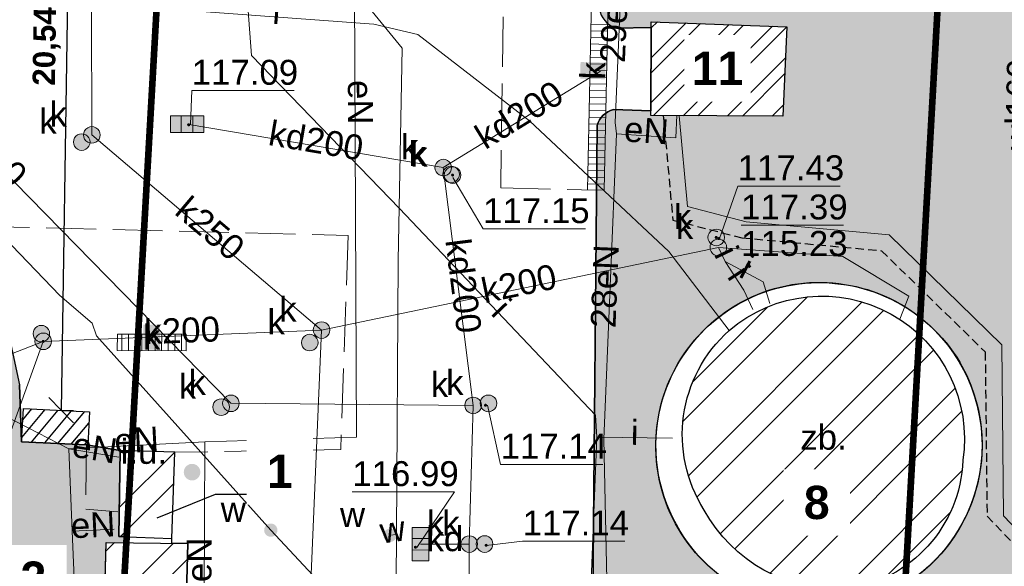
# Model space of a CAD drawing. Header units: millimetres. Extents: x -62780 to 1772512, y -757464 to -52755.
# Tile 48 of 65: x 1692145 to 1692175, y -495800 to -495783. Entities that reach past the tile are written whole.
import ezdxf
from ezdxf.enums import TextEntityAlignment as Align

# ---------------------------------------------------------------- set-up
doc = ezdxf.new("R2010")
doc.units = ezdxf.units.MM
doc.linetypes.add('DASHED', pattern=[19.05, 12.7, -6.35])
doc.linetypes.add('PRZER3-1', pattern=[2, 1.5, -0.5])
for name, color, linetype in [('AAA Cienka linia', 11, 'Continuous'), ('AAA Opis', 2, 'Continuous'), ('AAA Przerywana', 8, 'DASHED'), ('AAA Widok', 2, 'Continuous')]:
    doc.layers.add(name, color=color, linetype=linetype)
for name, color, linetype, lineweight, true_color in [('EGBD03', 7, 'Continuous', 18, 0x008000), ('GSLKOU', 7, 'Continuous', 18, 0x0a0909), ('GSSINN', 7, 'Continuous', 18, 0x0a0909), ('KTKR01', 7, 'Continuous', 25, 0x0a0909), ('SUPE04', 1, 'Continuous', 18, 0xff0000), ('SUPE04_O', 1, 'Continuous', 18, 0xff0000), ('SUPI01', 7, 'Continuous', 18, 0x0a0909), ('SUPI01_O', 7, 'Continuous', 18, 0x0a0909), ('SUPK01', 7, 'Continuous', 18, 0x803300), ('SUPK01_O', 7, 'Continuous', 18, 0x803300), ('SUPK06', 7, 'Continuous', 18, 0x803300), ('SUPK06_O', 7, 'Continuous', 18, 0x803300), ('SUPS01_05', 7, 'Continuous', 5, 0x803300), ('SUPS01_05_O', 7, 'Continuous', 5, 0x803300), ('SUPW01', 5, 'Continuous', 18, 0x0000ff), ('SUPW02_O', 5, 'Continuous', 18, 0x0000ff), ('SUPW03', 5, 'Continuous', 18, 0x0000ff), ('SUPW03_O', 5, 'Continuous', 18, 0x0000ff), ('SUUS05', 7, 'Continuous', 18, 0x0a0909), ('SUUS06', 7, 'Continuous', 18, 0x0a0909), ('SUUS06_O', 7, 'Continuous', 18, 0x0a0909), ('SUUS15', 5, 'Continuous', 18, 0x0000ff), ('SUUS15_O', 5, 'Continuous', 18, 0x0000ff), ('SUUS22', 7, 'Continuous', 18, 0x0a0909), ('SUUS22_O', 7, 'Continuous', 18, 0x0a0909), ('SUUS25_O', 7, 'Continuous', 5, 0x0a0909), ('SUUS27_20', 7, 'Continuous', 18, 0x0a0909), ('SUUS27_20_O', 7, 'Continuous', 18, 0x0a0909), ('SUUS31_01', 7, 'Continuous', 5, 0x0a0909), ('SUUS31_01_O', 7, 'Continuous', 5, 0x0a0909)]:
    doc.layers.add(name, color=color, linetype=linetype, lineweight=lineweight, true_color=true_color)
doc.layers.add('EN_PIX', color=210, linetype='Continuous', lineweight=30)
doc.layers.add('SUUS25', color=18, linetype='Continuous', lineweight=13)
doc.styles.add('Arial', font='arial.ttf')
doc.styles.add('Arial B', font='arialbd.ttf')
doc.styles.get("Standard").update_dxf_attribs({"font": 'simplex.shx', "width": 0.8})
doc.dimstyles.new('1 do 5', dxfattribs={"dimscale": 0.5, "dimtxt": 2.25, "dimasz": 2.5, "dimexe": 1.25, "dimexo": 0.625, "dimtad": 1, "dimdec": 1, "dimrnd": 0.5, "dimtxsty": 'Standard', "dimblk": 'OBLIQUE', "dimcen": 2.5, "dimclrd": 256, "dimclre": 256, "dimclrt": 2, "dimadec": 0, "dimazin": 0, "dimtfac": 1, "dimtdec": 1, "dimtmove": 0, "dimatfit": 3, "dimldrblk": 'OBLIQUE', "dimfxl": 1, "dimfxlon": 1, "dimlwd": -1, "dimlwe": -1, "dimarcsym": 0})
pattern_1 = [(45, (-5721847.2938, -6238641.709), (-1.34703841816, 1.34703841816), []), (45, (-5721846.3958, -6238641.709), (-1.34703841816, 1.34703841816), [])]
pattern_2 = [(10.2983164, (1765983.03013, -514020.02638), (0.2094918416, 0.4425997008), [0, -0.38608, 0, -0.4318, 0, -0.41275]), (340.2983164, (1765983.0301, -514020.0264), (0.727485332, 0.4320584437), [0, -0.20828, 0, -0.34798, 0, -0.13335]), (300.2983164, (1765982.75226, -514019.88356), (0.7041679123, -0.360303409), [0, -0.127, 0, -0.4572, 0, -0.5969]), (290.2983164, (1765982.75226, -514019.88356), (0.7810157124, -0.1507660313), [0, -0.0635, 0, -0.29972, 0, -0.3429])]

# ---------------------------------------------------------------- blocks, each defined once
blk = doc.blocks.new('GULKDK2')
at = {"color": 0}
blk.add_lwpolyline([(0, 0.25), (0, -0.25)], dxfattribs=at)
blk = doc.blocks.new('GULKDK1')
at = {"color": 0}
blk.add_lwpolyline([(0, 0.25), (0, -0.25)], dxfattribs=at)
blk = doc.blocks.new('GUPKSH1')
blk.add_hatch(color=0).paths.add_polyline_path([(-0.045, 0), (-0.043467, -0.011647), (-0.038971, -0.0225), (-0.03182, -0.03182), (-0.0225, -0.038971), (-0.011647, -0.043467), (0, -0.045), (0.011647, -0.043467), (0.0225, -0.038971), (0.03182, -0.03182), (0.038971, -0.0225), (0.043467, -0.011647), (0.045, 0), (0.043467, 0.011647), (0.038971, 0.0225), (0.03182, 0.03182), (0.0225, 0.038971), (0.011647, 0.043467), (0, 0.045), (-0.011647, 0.043467), (-0.0225, 0.038971), (-0.03182, 0.03182), (-0.038971, 0.0225), (-0.043467, 0.011647)])
blk = doc.blocks.new('GUPWZA1')
blk.add_hatch(color=0).paths.add_polyline_path([(-0.2, 0), (-0.193185, -0.051764), (-0.173205, -0.1), (-0.141421, -0.141421), (-0.1, -0.173205), (-0.051764, -0.193185), (0, -0.2), (0.051764, -0.193185), (0.1, -0.173205), (0.141421, -0.141421), (0.173205, -0.1), (0.193185, -0.051764), (0.2, 0), (0.193185, 0.051764), (0.173205, 0.1), (0.141421, 0.141421), (0.1, 0.173205), (0.051764, 0.193185), (0, 0.2), (-0.051764, 0.193185), (-0.1, 0.173205), (-0.141421, 0.141421), (-0.173205, 0.1), (-0.193185, 0.051764)])
blk = doc.blocks.new('GUPKSD1_1')
at = {"true_color": 0xffffff}
blk.add_hatch(color=7, dxfattribs=at).paths.add_polyline_path([(-0.25, 0), (-0.241481, -0.064705), (-0.216506, -0.125), (-0.176777, -0.176777), (-0.125, -0.216506), (-0.064705, -0.241481), (0, -0.25), (0.064705, -0.241481), (0.125, -0.216506), (0.176777, -0.176777), (0.216506, -0.125), (0.241481, -0.064705), (0.25, 0), (0.241481, 0.064705), (0.216506, 0.125), (0.176777, 0.176777), (0.125, 0.216506), (0.064705, 0.241481), (0, 0.25), (-0.064705, 0.241481), (-0.125, 0.216506), (-0.176777, 0.176777), (-0.216506, 0.125), (-0.241481, 0.064705)])
at = {"color": 0}
blk.add_lwpolyline([(0, 0.25), (0.064705, 0.241481), (0.125, 0.216506), (0.176777, 0.176777), (0.216506, 0.125), (0.241481, 0.064705), (0.25, 0), (0.241481, -0.064705), (0.216506, -0.125), (0.176777, -0.176777), (0.125, -0.216506), (0.064705, -0.241481), (0, -0.25), (-0.064705, -0.241481), (-0.125, -0.216506), (-0.176777, -0.176777), (-0.216506, -0.125), (-0.241481, -0.064705), (-0.25, 0), (-0.241481, 0.064705), (-0.216506, 0.125), (-0.176777, 0.176777), (-0.125, 0.216506), (-0.064705, 0.241481)], close=True, dxfattribs=at)
blk = doc.blocks.new('GUPKKS1')
at = {"true_color": 0xffffff}
blk.add_hatch(color=7, dxfattribs=at).paths.add_polyline_path([(-0.5, 0.25), (-0.5, -0.25), (0.5, -0.25), (0.5, 0.25)])
at = {"color": 0}
blk.add_lwpolyline([(0.5, -0.25), (-0.5, -0.25), (-0.5, 0.25), (0.5, 0.25)], close=True, dxfattribs=at)
for points in [[(-0.175, -0.25), (-0.175, 0.25)], [(0.175, -0.25), (0.175, 0.25)]]:
    blk.add_lwpolyline(points, dxfattribs=at)
blk = doc.blocks.new('GUPEUI1')
blk.add_hatch(color=0).paths.add_polyline_path([(-0.25, 0), (-0.241481, -0.064705), (-0.216506, -0.125), (-0.176777, -0.176777), (-0.125, -0.216506), (-0.064705, -0.241481), (0, -0.25), (0.064705, -0.241481), (0.125, -0.216506), (0.176777, -0.176777), (0.216506, -0.125), (0.241481, -0.064705), (0.25, 0), (0.241481, 0.064705), (0.216506, 0.125), (0.176777, 0.176777), (0.125, 0.216506), (0.064705, 0.241481), (0, 0.25), (-0.064705, 0.241481), (-0.125, 0.216506), (-0.176777, 0.176777), (-0.216506, 0.125), (-0.241481, 0.064705)])
blk = doc.blocks.new('GUPKWZ1_1')
at = {"true_color": 0xffffff}
blk.add_hatch(color=7, dxfattribs=at).paths.add_polyline_path([(-0.25, 0), (-0.241481, -0.064705), (-0.216506, -0.125), (-0.176777, -0.176777), (-0.125, -0.216506), (-0.064705, -0.241481), (0, -0.25), (0.064705, -0.241481), (0.125, -0.216506), (0.176777, -0.176777), (0.216506, -0.125), (0.241481, -0.064705), (0.25, 0), (0.241481, 0.064705), (0.216506, 0.125), (0.176777, 0.176777), (0.125, 0.216506), (0.064705, 0.241481), (0, 0.25), (-0.064705, 0.241481), (-0.125, 0.216506), (-0.176777, 0.176777), (-0.216506, 0.125), (-0.241481, 0.064705)])
at = {"color": 0}
blk.add_lwpolyline([(0, 0.25), (0.064705, 0.241481), (0.125, 0.216506), (0.176777, 0.176777), (0.216506, 0.125), (0.241481, 0.064705), (0.25, 0), (0.241481, -0.064705), (0.216506, -0.125), (0.176777, -0.176777), (0.125, -0.216506), (0.064705, -0.241481), (0, -0.25), (-0.064705, -0.241481), (-0.125, -0.216506), (-0.176777, -0.176777), (-0.216506, -0.125), (-0.241481, -0.064705), (-0.25, 0), (-0.241481, 0.064705), (-0.216506, 0.125), (-0.176777, 0.176777), (-0.125, 0.216506), (-0.064705, 0.241481)], close=True, dxfattribs=at)
blk = doc.blocks.new('zw$117')
at = {"layer": 'SUUS06_O'}
for points in [[(-121.756, -152.207), (-121.746, -151.707), (-120.996, -151.723), (-121.006, -152.223)], [(-134.901, -160.347), (-134.898, -159.597), (-134.398, -159.599), (-134.401, -160.349)]]:
    blk.add_hatch(color=8, dxfattribs=at).paths.add_polyline_path(points, flags=0)
at = {"layer": 'EGBD03', "color": 8, "linetype": 'Continuous', "lineweight": 18}
for points in [[(-191.929, -250.537), (-172.93, -251.432), (-140.34, -253.025), (-130.847, -85.624), (-183.141, -75.702), (-183.293, -78.727)], [(-130.847, -85.624), (-107.621, -90.027), (-116.852, -254.052), (-140.34, -253.025)], [(-116.852, -254.052), (-70.391, -256.316), (-48.464, -257.344), (-39.577, -102.936), (-61.507, -98.777), (-107.621, -90.027)]]:
    blk.add_lwpolyline(points, close=True, dxfattribs=at)
at = {"layer": 'GSLKOU', "color": 8, "linetype": 'PRZER3-1', "lineweight": 18, "elevation": 10.18}
for points in [[(-121.138, -148.384), (-124.048, -148.351), (-124.148, -155.491), (-121.288, -155.553)], [(-143.822, -156.544), (-128.735, -156.918), (-128.962, -163.355), (-133.955, -163.435)], [(-136.612, -163.216), (-136.637, -165.146), (-135.668, -165.224)]]:
    blk.add_lwpolyline(points, dxfattribs=at)
at = {"layer": 'GSSINN', "color": 8, "linetype": 'Continuous', "lineweight": 18, "elevation": 10.3}
for points in [[(-119.627, -153.312), (-119.616, -150.492), (-115.538, -150.646), (-115.657, -153.335)], [(-135.604, -163.385), (-133.955, -163.435), (-134.042, -166.024), (-135.641, -165.965)], [(-136.025, -166.148), (-133.565, -166.182), (-133.746, -172.851), (-136.196, -172.846)]]:
    blk.add_lwpolyline(points, close=True, dxfattribs=at)
at = {"layer": 'KTKR01', "color": 8, "linetype": 'Continuous', "lineweight": 25, "elevation": 10.18}
for points in [[(-174.625, -176.069), (-165.215, -176.75), (-164.048, -158.217), (-164.04, -156.656, -0.435982), (-163.39, -156.128), (-149.581, -156.369), (-143.822, -156.544), (-142.494, -156.658), (-141.53, -157.005), (-140.74, -157.54), (-139.902, -158.245), (-139.23, -159.248), (-138.887, -160.194), (-138.629, -161.409), (-138.57, -163.121), (-136.612, -163.216), (-135.604, -163.385)], [(-110.149, -129.329), (-110.382, -143.798), (-120.922, -143.656), (-121.179, -150.103, 0.269772), (-120.7, -150.682), (-119.599, -150.662)], [(-116.072, -167.921), (-121.371, -167.804), (-121.243, -153.613, -0.267951), (-120.754, -153.132), (-119.635, -153.172)], [(-116.072, -167.921, -0.394164), (-119.325, -162.02, -0.652186), (-110.427, -160.581, -0.549201), (-113.985, -168.119)]]:
    blk.add_lwpolyline(points, format="xyb", dxfattribs=at)
at = {"layer": 'SUPE04', "color": 8, "linetype": 'Continuous', "lineweight": 18, "elevation": 10.18}
for points in [[(-133.049, -163.121), (-128.485, -162.984), (-128.579, -142.847), (-120.287, -142.848)], [(-120.287, -142.848), (-120.441, -147.436), (-120.701, -153.523), (-120.667, -153.864)], [(-120.667, -153.864), (-118.879, -153.986), (-118.847, -153.307)], [(-120.667, -153.864), (-121.044, -163.039), (-120.94, -167.742), (-120.98, -169.982)], [(-137.144, -163.337), (-139.334, -162.207), (-139.665, -160.04), (-142.186, -157.884), (-149.566, -157.79), (-149.477, -157.281)], [(-133.049, -163.121), (-137.144, -163.337)], [(-133.078, -170.222), (-133.049, -163.121)], [(-137.144, -163.337), (-137.039, -165.809), (-136.71, -173.597), (-133.27, -173.66)], [(-137.144, -163.337), (-135.638, -163.584)], [(-137.039, -165.809), (-135.777, -165.752)]]:
    blk.add_lwpolyline(points, dxfattribs=at)
at = {"layer": 'SUPI01', "color": 8, "linetype": 'Continuous', "lineweight": 18, "elevation": 10.18}
for points in [[(-117.274, -159.777), (-119.091, -157.403), (-123.281, -153.476), (-126.645, -150.874), (-127.97, -150.57), (-133.833, -150.134), (-136.399, -149.297), (-137.879, -147.649), (-138.232, -146.723), (-138.38, -141.629)], [(-131.911, -141.756), (-131.808, -149.35), (-131.647, -151.504), (-127.19, -156.106), (-121.291, -162.324), (-121.253, -162.985), (-121.47, -168.293)], [(-118.777, -153.318), (-118.527, -156.053), (-116.764, -156.505), (-112.46, -156.904), (-109.07, -160.206), (-109.013, -165.348), (-98.127, -176.719), (-97.312, -178.154), (-95.161, -187.476)], [(-117.396, -157.704), (-117.599, -157.28)], [(-116.562, -159.14), (-116.832, -158.565), (-117.396, -157.704)], [(-117.396, -157.704), (-116.247, -158.315), (-116.049, -158.969)], [(-121.253, -162.985), (-118.983, -163.017)]]:
    blk.add_lwpolyline(points, dxfattribs=at)
at = {"layer": 'SUPK01', "color": 8, "linetype": 'Continuous', "lineweight": 18, "elevation": 10.18}
for points in [[(-147.165, -146.76), (-132.268, -161.965), (-124.977, -162.027)], [(-125.877, -154.879), (-121.143, -151.975)], [(-125.877, -154.879), (-133.586, -153.569)], [(-124.977, -162.027), (-125.877, -154.879)], [(-128.158, -185.165), (-127.755, -184.473), (-125.087, -180.73), (-125.074, -179.48), (-125.093, -166.196), (-124.977, -162.027)], [(-125.093, -166.196), (-126.563, -166.2)]]:
    blk.add_lwpolyline(points, dxfattribs=at)
at = {"layer": 'SUPK06', "color": 8, "linetype": 'Continuous', "lineweight": 18, "elevation": 10.18}
for points in [[(-136.474, -146.305), (-136.452, -153.897), (-129.537, -159.764)], [(-129.537, -159.764), (-117.599, -157.28), (-113.853, -157.548), (-111.864, -158.745), (-112.136, -159.44)], [(-139.158, -163.56), (-137.915, -160.102), (-129.537, -159.764)], [(-129.537, -159.764), (-130.042, -171.598), (-127.805, -173.429), (-126.048, -174.181), (-106.498, -174.466)]]:
    blk.add_lwpolyline(points, dxfattribs=at)
at = {"layer": 'SUPS01_05_O', "color": 8, "linetype": 'Continuous', "lineweight": 13, "elevation": 10.8, "flags": 128}
for points in [[(-133.479, -153.573), (-133.447, -152.561), (-130.367, -152.561)], [(-125.585, -155.173), (-124.677, -156.72), (-121.597, -156.72)], [(-117.568, -157.007), (-117.017, -155.433), (-113.937, -155.433)], [(-116.913, -156.61), (-113.833, -156.61)], [(-137.915, -160.103), (-141.607, -161.541), (-144.687, -161.541)], [(-124.549, -162.024), (-124.152, -163.8), (-121.072, -163.8)], [(-126.677, -166.296), (-125.534, -164.627), (-128.614, -164.627)], [(-124.586, -166.235), (-123.49, -166.11), (-120.41, -166.11)]]:
    blk.add_lwpolyline(points, dxfattribs=at)
at = {"layer": 'SUPW01', "color": 8, "linetype": 'Continuous', "lineweight": 18, "elevation": 10.18}
for points in [[(-108.83, -177.835), (-108.948, -176.082), (-109.422, -175.764), (-110.288, -175.548), (-111.068, -175.524), (-121.716, -175.23), (-122.592, -174.484), (-123.131, -173.824), (-127.309, -168.707), (-127.288, -165.906), (-127.238, -157.675), (-127.112, -151.286), (-128.472, -149.621), (-128.837, -148.194), (-128.77, -141.783)], [(-149.662, -145.975), (-137.42, -158.721), (-136.445, -159.558), (-136.312, -159.941), (-131.067, -165.778), (-123.933, -173.409), (-122.92, -173.778), (-122.812, -173.92)]]:
    blk.add_lwpolyline(points, dxfattribs=at)
at = {"layer": 'SUPW03', "color": 8, "linetype": 'Continuous', "lineweight": 18, "elevation": 10.18}
blk.add_lwpolyline([(-127.288, -165.906), (-127.478, -165.933)], dxfattribs=at)
at = {"layer": 'SUUS06', "color": 8, "linetype": 'Continuous', "lineweight": 18, "elevation": 10.23}
for points in [[(-121.388, -148.379), (-121.538, -155.548)], [(-120.888, -148.389), (-121.038, -155.558)], [(-135.684, -159.882), (-133.614, -159.89)], [(-135.686, -160.382), (-133.616, -160.39)]]:
    blk.add_lwpolyline(points, dxfattribs=at)
at = {"layer": 'SUUS27_20', "color": 8, "linetype": 'Continuous', "lineweight": 18, "elevation": 10.23}
blk.add_lwpolyline([(-110.243, -163.676, -0.364547), (-113.754, -167.554, -0.289031), (-118.022, -165.173, -0.368877), (-117.274, -159.777, -0.69582)], format="xyb", close=True, dxfattribs=at)
at = {"layer": 'SUPS01_05', "color": 8, "linetype": 'Continuous', "lineweight": 5}
for p in [(-133.535, -153.593, 10.24), (-125.595, -155.103, 10.24), (-117.663, -156.979, 10.24), (-117.585, -157.013, 10.24), (-137.915, -160.103, 10.24), (-124.605, -162.023, 10.24), (-124.585, -166.233, 10.24), (-126.715, -166.293, 10.24)]:
    blk.add_blockref('GUPKSH1', p, dxfattribs=at)
at = {"layer": 'SUUS05', "color": 8, "linetype": 'Continuous', "lineweight": 18}
blk.add_blockref('GUPKKS1', (-133.586, -153.569, 10.24), dxfattribs=at)
at = {"layer": 'SUUS05', "color": 8, "linetype": 'Continuous', "lineweight": 18, "rotation": 270.2217327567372}
blk.add_blockref('GUPKKS1', (-126.563, -166.2, 10.24), dxfattribs=at)
at = {"layer": 'SUUS06', "color": 8, "linetype": 'Continuous', "lineweight": 18}
for name, p, rotation in [('GULKDK2', (-121.188, -150.769, 10.23), 268.7994656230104), ('GULKDK2', (-121.188, -150.769, 10.23), 268.7994656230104), ('GULKDK2', (-121.184, -150.569, 10.23), 268.7994656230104), ('GULKDK2', (-121.184, -150.569, 10.23), 268.7994656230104), ('GULKDK2', (-121.192, -150.969, 10.23), 268.7994656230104), ('GULKDK2', (-121.192, -150.969, 10.23), 268.7994656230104), ('GULKDK2', (-121.201, -151.368, 10.23), 268.7994656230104), ('GULKDK2', (-121.201, -151.368, 10.23), 268.7994656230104), ('GULKDK2', (-121.196, -151.168, 10.23), 268.7994656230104), ('GULKDK2', (-121.196, -151.168, 10.23), 268.7994656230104), ('GULKDK2', (-121.205, -151.568, 10.23), 268.7994656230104), ('GULKDK2', (-121.205, -151.568, 10.23), 268.7994656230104), ('GULKDK2', (-121.213, -151.968, 10.23), 268.7994656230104), ('GULKDK2', (-121.213, -151.968, 10.23), 268.7994656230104), ('GULKDK2', (-121.209, -151.768, 10.23), 268.7994656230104), ('GULKDK2', (-121.209, -151.768, 10.23), 268.7994656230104), ('GULKDK2', (-121.217, -152.168, 10.23), 268.7994656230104), ('GULKDK2', (-121.217, -152.168, 10.23), 268.7994656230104), ('GULKDK2', (-121.226, -152.568, 10.23), 268.7994656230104), ('GULKDK2', (-121.226, -152.568, 10.23), 268.7994656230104), ('GULKDK2', (-121.222, -152.368, 10.23), 268.7994656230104), ('GULKDK2', (-121.222, -152.368, 10.23), 268.7994656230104), ('GULKDK2', (-121.23, -152.768, 10.23), 268.7994656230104), ('GULKDK2', (-121.23, -152.768, 10.23), 268.7994656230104), ('GULKDK2', (-121.238, -153.168, 10.23), 268.7994656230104), ('GULKDK2', (-121.238, -153.168, 10.23), 268.7994656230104), ('GULKDK2', (-121.234, -152.968, 10.23), 268.7994656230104), ('GULKDK2', (-121.234, -152.968, 10.23), 268.7994656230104), ('GULKDK2', (-121.242, -153.368, 10.23), 268.7994656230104), ('GULKDK2', (-121.242, -153.368, 10.23), 268.7994656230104), ('GULKDK2', (-121.251, -153.768, 10.23), 268.7994656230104), ('GULKDK2', (-121.251, -153.768, 10.23), 268.7994656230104), ('GULKDK2', (-121.247, -153.568, 10.23), 268.7994656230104), ('GULKDK2', (-121.247, -153.568, 10.23), 268.7994656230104), ('GULKDK2', (-121.255, -153.968, 10.23), 268.7994656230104), ('GULKDK2', (-121.255, -153.968, 10.23), 268.7994656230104), ('GULKDK2', (-121.263, -154.368, 10.23), 268.7994656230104), ('GULKDK2', (-121.263, -154.368, 10.23), 268.7994656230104), ('GULKDK2', (-121.259, -154.168, 10.23), 268.7994656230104), ('GULKDK2', (-121.259, -154.168, 10.23), 268.7994656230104), ('GULKDK2', (-121.268, -154.568, 10.23), 268.7994656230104), ('GULKDK2', (-121.268, -154.568, 10.23), 268.7994656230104), ('GULKDK2', (-121.272, -154.768, 10.23), 268.7994656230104), ('GULKDK2', (-121.272, -154.768, 10.23), 268.7994656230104), ('GULKDK2', (-121.28, -155.168, 10.23), 268.7994656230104), ('GULKDK2', (-121.28, -155.168, 10.23), 268.7994656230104), ('GULKDK2', (-121.276, -154.968, 10.23), 268.7994656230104), ('GULKDK2', (-121.276, -154.968, 10.23), 268.7994656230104), ('GULKDK1', (-121.288, -155.553, 10.23), 268.7994656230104), ('GULKDK2', (-121.284, -155.368, 10.23), 268.7994656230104), ('GULKDK2', (-121.284, -155.368, 10.23), 268.7994656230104), ('GULKDK1', (-135.685, -160.132, 10.23), 359.789149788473), ('GULKDK2', (-135.55, -160.133, 10.23), 359.789149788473), ('GULKDK2', (-135.55, -160.133, 10.23), 359.789149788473), ('GULKDK2', (-135.35, -160.134, 10.23), 359.789149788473), ('GULKDK2', (-135.35, -160.134, 10.23), 359.789149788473), ('GULKDK2', (-135.15, -160.134, 10.23), 359.789149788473), ('GULKDK2', (-135.15, -160.134, 10.23), 359.789149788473), ('GULKDK2', (-134.95, -160.135, 10.23), 359.789149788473), ('GULKDK2', (-134.95, -160.135, 10.23), 359.789149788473), ('GULKDK2', (-134.75, -160.136, 10.23), 359.789149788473), ('GULKDK2', (-134.75, -160.136, 10.23), 359.789149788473), ('GULKDK2', (-134.55, -160.137, 10.23), 359.789149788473), ('GULKDK2', (-134.55, -160.137, 10.23), 359.789149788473), ('GULKDK2', (-134.35, -160.137, 10.23), 359.789149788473), ('GULKDK2', (-134.35, -160.137, 10.23), 359.789149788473), ('GULKDK2', (-134.15, -160.138, 10.23), 359.789149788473), ('GULKDK2', (-134.15, -160.138, 10.23), 359.789149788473), ('GULKDK2', (-133.95, -160.139, 10.23), 359.789149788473), ('GULKDK2', (-133.95, -160.139, 10.23), 359.789149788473), ('GULKDK2', (-133.75, -160.14, 10.23), 359.789149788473), ('GULKDK2', (-133.75, -160.14, 10.23), 359.789149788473), ('GULKDK1', (-133.615, -160.14, 10.23), 359.789149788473)]:
    blk.add_blockref(name, p, dxfattribs=dict(at, rotation=rotation))
at = {"layer": 'SUUS15', "color": 8, "linetype": 'Continuous', "lineweight": 18}
for p in [(-136.452, -153.897, 10.24), (-125.877, -154.879, 10.24), (-117.599, -157.28, 10.24), (-129.537, -159.764, 10.24), (-137.915, -160.102, 10.24), (-132.268, -161.965, 10.24), (-124.977, -162.027, 10.24), (-125.093, -166.196, 10.24)]:
    blk.add_blockref('GUPKSD1_1', p, dxfattribs=at)
at = {"layer": 'SUUS22', "color": 8, "linetype": 'Continuous', "lineweight": 18}
for p in [(-136.756, -154.111, 10.25), (-125.641, -155.084, 10.25), (-125.595, -155.103, 10.25), (-117.663, -156.979, 10.25), (-137.971, -159.871, 10.25), (-129.894, -160.138, 10.25), (-124.516, -161.966, 10.25), (-132.56, -162.08, 10.25), (-124.632, -166.195, 10.25)]:
    blk.add_blockref('GUPKWZ1_1', p, dxfattribs=at)
at = {"layer": 'SUUS25', "color": 8, "linetype": 'Continuous', "lineweight": 5}
for p in [(-131.067, -165.778, 10.24), (-127.478, -165.933, 10.24)]:
    blk.add_blockref('GUPWZA1', p, dxfattribs=at)
at = {"layer": 'SUUS31_01', "color": 8, "linetype": 'Continuous', "lineweight": 5}
blk.add_blockref('GUPEUI1', (-133.436, -164.034, 10.24), dxfattribs=at)
at = {"layer": 'SUPE04_O', "color": 8, "linetype": 'Continuous', "lineweight": 0, "style": 'Arial'}
for s, rotation, p in [('29eN', 87.5483, (-120.359, -150.489, 10.8)), ('eN', 270.2684, (-128.744, -152.917, 10.8)), ('eN', 356.0806, (-119.788, -154.136, 10.8)), ('28eN', 87.6488, (-120.644, -158.46, 10.8)), ('eN', 3.0145, (-135.085, -163.441, 10.8)), ('eN', 350.6695, (-136.425, -163.67, 10.8)), ('eN', 2.5917, (-136.398, -165.992, 10.8)), ('eN', 89.7662, (-132.851, -166.673, 10.8))]:
    blk.add_text(s, height=0.75, rotation=rotation, dxfattribs=at).set_placement(p, align=Align.CENTER)
at = {"layer": 'SUPI01_O', "color": 8, "linetype": 'Continuous', "lineweight": 0, "style": 'Arial'}
for rotation, p in [(355.7413, (-130.917, -150.563, 10.8)), (295.5246, (-117.689, -157.584, 10.8)), (332.0005, (-116.921, -158.197, 10.8)), (303.2673, (-117.291, -158.251, 10.8)), (313.4867, (-124.394, -159.361, 10.8)), (359.2113, (-120.121, -163.213, 10.8))]:
    blk.add_text('i', height=0.75, rotation=rotation, dxfattribs=at).set_placement(p, align=Align.CENTER)
at = {"layer": 'SUPK01_O', "color": 8, "linetype": 'Continuous', "lineweight": 0, "style": 'Arial'}
for s, rotation, p in [('kd200', 31.5327, (-123.399, -153.608, 10.8)), ('kd200', 314.4163, (-139.868, -154.511, 10.8)), ('kd200', 350.3522, (-129.767, -154.433, 10.8)), ('kd200', 277.1795, (-125.637, -158.48, 10.8)), ('kd', 0.128, (-125.827, -166.41, 10.8))]:
    blk.add_text(s, height=0.75, rotation=rotation, dxfattribs=at).set_placement(p, align=Align.CENTER)
at = {"layer": 'SUPK06_O', "color": 8, "linetype": 'Continuous', "lineweight": 0, "style": 'Arial'}
for s, rotation, p in [('k250', 319.6878, (-133.132, -156.992, 10.8)), ('k200', 11.7526, (-123.525, -158.73, 10.8)), ('k200', 2.3092, (-133.718, -160.145, 10.8))]:
    blk.add_text(s, height=0.75, rotation=rotation, dxfattribs=at).set_placement(p, align=Align.CENTER)
at = {"layer": 'SUPS01_05_O', "color": 8, "linetype": 'Continuous', "lineweight": 0, "style": 'Arial'}
for s, p in [('117.09', (-133.447, -152.389, 10.8)), ('117.43', (-117.017, -155.26, 10.8)), ('117.15', (-124.677, -156.548, 10.8)), ('117.39', (-116.913, -156.438, 10.8)), ('115.23', (-116.913, -157.533, 10.8)), ('117.14', (-124.152, -163.628, 10.8)), ('116.99', (-128.614, -164.454, 10.8)), ('117.14', (-123.49, -165.937, 10.8))]:
    blk.add_text(s, height=0.75, dxfattribs=at).set_placement(p)
at = {"layer": 'SUPW02_O', "color": 8, "linetype": 'Continuous', "lineweight": 0, "style": 'Arial'}
blk.add_text('wl160', height=0.75, rotation=88.7495, dxfattribs=at).set_placement((-108.191, -152.991, 10.8), align=Align.CENTER)
at = {"layer": 'SUPW03_O', "color": 8, "linetype": 'Continuous', "lineweight": 0, "style": 'Arial'}
blk.add_text('w', height=0.75, rotation=7.9314, dxfattribs=at).set_placement((-127.354, -166.13, 10.8), align=Align.CENTER)
at = {"layer": 'SUUS06_O', "color": 8, "linetype": 'Continuous', "lineweight": 0, "style": 'Arial'}
for rotation, p in [(88.7995, (-121.001, -151.973, 10.8)), (359.7891, (-134.651, -160.348, 10.8))]:
    blk.add_text('k', height=0.75, rotation=rotation, dxfattribs=at).set_placement(p, align=Align.CENTER)
at = {"layer": 'SUUS15_O', "color": 8, "linetype": 'Continuous', "lineweight": 0, "style": 'Arial'}
for p in [(-137.202, -153.647, 10.8), (-126.627, -154.629, 10.8), (-118.349, -157.03, 10.8), (-130.287, -159.514, 10.8), (-133.018, -161.715, 10.8), (-125.727, -161.777, 10.8), (-125.843, -165.946, 10.8)]:
    blk.add_text('k', height=0.75, dxfattribs=at).set_placement(p, align=Align.RIGHT)
at = {"layer": 'SUUS22_O', "color": 8, "linetype": 'Continuous', "lineweight": 0, "style": 'Arial'}
for p in [(-137.506, -153.861, 10.8), (-126.391, -154.834, 10.8), (-126.345, -154.853, 10.8), (-118.413, -156.729, 10.8), (-130.644, -159.888, 10.8), (-133.31, -161.83, 10.8), (-125.266, -161.716, 10.8), (-125.382, -165.945, 10.8)]:
    blk.add_text('k', height=0.75, dxfattribs=at).set_placement(p, align=Align.RIGHT)
at = {"layer": 'SUUS25_O', "color": 8, "linetype": 'Continuous', "lineweight": 0, "style": 'Arial'}
for p in [(-131.817, -165.528, 10.8), (-128.228, -165.683, 10.8)]:
    blk.add_text('w', height=0.75, dxfattribs=at).set_placement(p, align=Align.RIGHT)
at = {"layer": 'SUUS27_20_O', "color": 8, "linetype": 'Continuous', "lineweight": 0, "style": 'Arial'}
blk.add_text('zb.', height=0.75, dxfattribs=at).set_placement((-114.435, -163.358, 10.8), align=Align.CENTER)
at = {"layer": 'SUUS31_01_O', "color": 8, "linetype": 'Continuous', "lineweight": 0, "style": 'Arial'}
blk.add_text('i.u.', height=0.75, dxfattribs=at).set_placement((-134.186, -163.784, 10.8), align=Align.RIGHT)
blk = doc.blocks.new('_OBLIQUE')
at = {"color": 0, "linetype": 'ByBlock', "lineweight": -2}
blk.add_line((-0.5, -0.5), (0.5, 0.5), dxfattribs=at)
blk = doc.blocks.new('*D199')
for p, q in [((1692146.868, -495774.678), (1692146.541, -495795.215)), ((1692146.868, -495774.678), (1692147.243, -495774.684)), ((1692146.541, -495795.215), (1692146.916, -495795.221))]:
    blk.add_line(p, q)
at = {"layer": 'Defpoints', "color": 0, "lineweight": -3}
for p in [(1692146.73, -495774.676), (1692146.403, -495795.212), (1692146.541, -495795.215)]:
    blk.add_point(p, dxfattribs=at)
at = {"xscale": 0.75, "yscale": 0.75, "zscale": 0.75}
for p, rotation in [((1692146.868, -495774.678), 89.08706465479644), ((1692146.541, -495795.215), 269.0870646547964)]:
    blk.add_blockref('_OBLIQUE', p, dxfattribs=dict(at, rotation=rotation))
at = {"color": 1, "insert": (1692146.113, -495784.28), "char_height": 0.675, "attachment_point": 5, "rotation": 89.0871, "style": 'Arial B', "bg_fill": 3, "box_fill_scale": 1.1, "bg_fill_color": 257, "bg_fill_transparency": 0}
blk.add_mtext('20,54', dxfattribs=at)
blk = doc.blocks.new('zw$E6E9')
at = {"layer": 'EN_PIX', "linetype": 'DASHED', "ltscale": 0.02}
for p, q in [((65.659, -120.043, 10.325), (65.947, -123.183, 10.325)), ((65.947, -123.183, 10.18), (68.026, -123.717, 10.18)), ((68.026, -123.717, 10.18), (72.225, -124.105, 10.18)), ((72.225, -124.105, 10.18), (75.347, -127.147, 10.18)), ((75.347, -127.147, 10.18), (75.402, -132.076, 10.18)), ((75.402, -132.081, 10.18), (86.288, -143.452, 10.18))]:
    blk.add_line(p, q, dxfattribs=at)

msp = doc.modelspace()

# ---------------------------------------------------------------- hatches: boundary and pattern name
h = msp.add_hatch()
h.set_pattern_fill('ANSI32', color=40, scale=0.1, style=0)
h.set_pattern_definition([(45, (377146.043, -382622.9087), (-0.6735192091, 0.6735192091), []), (45, (377146.492, -382622.9087), (-0.6735192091, 0.6735192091), [])])
h.paths.add_polyline_path([(1692164.3027, -495783.5333), (1692168.381, -495783.6874), (1692168.2621, -495786.3759), (1692164.2915, -495786.3538)])
h = msp.add_hatch()
h.set_pattern_fill('ANSI32', color=40, scale=0.2, style=0)
h.set_pattern_definition(pattern_1)
h.paths.add_polyline_path([(1692173.6758, -495796.7169, -0.3645471), (1692170.1642, -495800.5958, -0.2890305), (1692165.8965, -495798.2142, -0.3688769), (1692166.6447, -495792.8182, -0.6958201), (1692173.6758, -495796.7169)])
h = msp.add_hatch()
h.set_pattern_fill('ANSI32', color=150, scale=0.2, style=0)
h.set_pattern_definition(pattern_1)
h.paths.add_polyline_path([(1692148.2775, -495799.006), (1692149.8768, -495799.0651), (1692149.9639, -495796.476), (1692148.3143, -495796.426)])
h = msp.add_hatch()
h.set_pattern_fill('ANSI32', color=150, scale=0.2, style=0)
h.set_pattern_definition(pattern_1)
h.paths.add_polyline_path([(1692150.1729, -495805.8922), (1692147.7223, -495805.8877), (1692147.894, -495799.1891), (1692150.3541, -495799.2238)])
at = {"layer": 'AAA Cienka linia', "lineweight": -2}
h = msp.add_hatch(dxfattribs=at)
h.set_pattern_fill('ANSI31', color=1, scale=0.1, angle=4.98112, style=0)
h.set_pattern_definition([(49.98111824, (1356502.15763, -411105.46663), (-0.24315184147, 0.2041652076), [])])
h.paths.add_polyline_path([(1692145.4114, -495795.164), (1692147.3948, -495795.2608), (1692147.346, -495796.2596), (1692145.3483, -495796.1621)])
at = {"layer": 'AAA Widok'}
h = msp.add_hatch(dxfattribs=at)
h.set_pattern_fill('AR-SAND', color=107, scale=0.01, angle=332.79832, style=0)
h.set_pattern_definition(pattern_2)
h.paths.add_polyline_path([(1692244.3417, -495735.9774), (1692176.298, -495723.0685), (1692172.3946, -495792.4236, -0.5184149), (1692171.9433, -495800.4424), (1692171.776, -495803.4159), (1692174.9031, -495803.4909), (1692174.9197, -495806.4319), (1692171.6092, -495806.38), (1692171.4568, -495809.0879), (1692180.4694, -495809.2835), (1692180.225, -495820.5319), (1692174.0734, -495820.5301), (1692174.0407, -495822.33), (1692171.3909, -495822.2785), (1692171.2703, -495827.8211), (1692172.8709, -495827.8101), (1692172.9315, -495833.8328), (1692172.8405, -495839.3925), (1692181.2969, -495847.9784), (1692183.5842, -495847.6098), (1692181.7817, -495846.0667), (1692181.1234, -495845.4146), (1692179.8922, -495843.8118), (1692178.7927, -495842.1114), (1692175.0788, -495840.0734), (1692175.1214, -495833.8726), (1692175.1636, -495832.653), (1692175.1508, -495830.6023), (1692178.0502, -495830.675, -1.1276434), (1692205.1781, -495840.5503), (1692206.4213, -495841.4931), (1692205.4192, -495843.2454), (1692204.558, -495842.7496, -0.357504), (1692185.9217, -495847.7824), (1692185.2943, -495848.7312), (1692180.8624, -495849.3208), (1692177.5228, -495846.4285), (1692177.2934, -495852.7735), (1692173.4959, -495852.6362), (1692173.5898, -495850.0379), (1692176.1881, -495850.1319), (1692176.3585, -495845.4201), (1692172.935, -495842.455), (1692169.6123, -495841.8595), (1692167.0667, -495887.0905), (1692235.4551, -495890.3858)])
h = msp.add_hatch(dxfattribs=at)
h.set_pattern_fill('AR-SAND', color=107, scale=0.01, angle=332.79832, style=0)
h.set_pattern_definition(pattern_2)
h.paths.add_polyline_path([(1692145.151, -495833.5747), (1692146.5556, -495833.5747), (1692147.9492, -495808.9996), (1692142.313, -495808.4508), (1692141.834, -495812.644), (1692120.364, -495810.204), (1692122.664, -495790.244), (1692144.114, -495792.684), (1692142.9162, -495803.17), (1692145.074, -495803.364), (1692144.834, -495805.684), (1692147.7223, -495805.8877), (1692147.894, -495799.1891), (1692148.505, -495799.1977), (1692148.5154, -495799.0148), (1692148.2775, -495799.006), (1692148.3143, -495796.426), (1692147.346, -495796.2596), (1692145.3483, -495796.1621), (1692145.2894, -495794.4506), (1692145.0314, -495793.2356), (1692144.6885, -495792.2891), (1692144.0165, -495791.2867), (1692143.1791, -495790.5813), (1692142.3886, -495790.0468), (1692141.4247, -495789.6992), (1692140.0964, -495789.585), (1692134.338, -495789.4103), (1692127.4334, -495789.2898), (1692120.5287, -495789.1693, -0.0253577), (1692120.4473, -495789.1638, 0.3960581), (1692119.879, -495789.6977), (1692119.8706, -495791.2579), (1692118.7037, -495809.7913), (1692120.5407, -495811.3312), (1692141.4064, -495813.7025), (1692140.7266, -495819.684), (1692119.8609, -495817.3127), (1692118.5894, -495817.1682, 0.4175089), (1692111.943, -495822.5193), (1692110.5823, -495835.8234), (1692112.1727, -495835.986, -0.9126075), (1692141.5333, -495829.4747), (1692145.151, -495829.4747)])

# ---------------------------------------------------------------- linework, layer by layer
at = {"color": 40, "linetype": 'Continuous', "const_width": 0.2}
for points in [[(1692100.778, -495708.7434), (1692100.626, -495711.7681), (1692091.9901, -495883.578), (1692110.989, -495884.4735), (1692143.5789, -495886.066), (1692153.0718, -495718.6656)], [(1692153.0718, -495718.6656), (1692176.298, -495723.0685), (1692167.0666, -495887.0929), (1692143.579, -495886.066)], [(1692176.298, -495723.0685), (1692222.4114, -495731.8181), (1692244.3417, -495735.9774), (1692235.4551, -495890.3858), (1692213.5279, -495889.3573), (1692167.0666, -495887.0929)]]:
    msp.add_lwpolyline(points, close=True, dxfattribs=at)
at = {"color": 0}
msp.add_lwpolyline([(1692153.6035, -495797.7463), (1692151.1787, -495797.7463), (1692149.4202, -495798.4635)], dxfattribs=at)
at = {"layer": 'AAA Cienka linia', "color": 7, "lineweight": -3}
msp.add_lwpolyline([(1692176.298, -495723.0685), (1692172.3946, -495792.4236, -0.5184149), (1692171.9433, -495800.4424), (1692171.776, -495803.4159), (1692174.9031, -495803.4909), (1692174.9197, -495806.4319), (1692171.6092, -495806.38), (1692171.4568, -495809.0879), (1692180.4694, -495809.2835), (1692180.225, -495820.5319)], format="xyb", dxfattribs=at)
at = {"layer": 'AAA Cienka linia', "color": 7, "lineweight": -2, "elevation": 10.18}
msp.add_lwpolyline([(1692162.7394, -495783.1448, 0.2697725), (1692163.219, -495783.7236), (1692164.302, -495783.7039), (1692164.2921, -495786.2139), (1692163.1645, -495786.1733, 0.267951), (1692162.6756, -495786.6545), (1692162.5478, -495800.8458)], format="xyb", dxfattribs=at)
at = {"layer": 'AAA Cienka linia', "color": 7, "lineweight": -2}
for points, elevation in [([(1692164.3027, -495783.5333), (1692168.381, -495783.6874), (1692168.2621, -495786.3759), (1692164.2915, -495786.3538)], 10.3), ([(1692145.4114, -495795.164), (1692147.3948, -495795.2608), (1692147.346, -495796.2596), (1692145.3483, -495796.1621)], 10.18), ([(1692148.2775, -495799.006), (1692149.8768, -495799.0651), (1692149.9639, -495796.476), (1692148.3143, -495796.426)], 10.3), ([(1692150.1729, -495805.8922), (1692147.7223, -495805.8877), (1692147.894, -495799.1891), (1692150.3541, -495799.2238)], 10.18)]:
    msp.add_lwpolyline(points, close=True, dxfattribs=dict(at, elevation=elevation))
at = {"layer": 'AAA Cienka linia', "color": 7, "lineweight": -2, "elevation": 10.23}
msp.add_lwpolyline([(1692173.6758, -495796.7169, -0.3645471), (1692170.1642, -495800.5958, -0.2890305), (1692165.8965, -495798.2142, -0.3688769), (1692166.6447, -495792.8182, -0.6958201)], format="xyb", close=True, dxfattribs=at)

# ---------------------------------------------------------------- block references
at = {"layer": 'AAA Cienka linia', "color": 7, "lineweight": -2}
msp.add_blockref('zw$117', (1692283.9187, -495633.0413), dxfattribs=at)

# ---------------------------------------------------------------- next in the draw order: texts
at = {"layer": 'AAA Opis', "color": 0, "char_height": 1, "width": 0.995127, "attachment_point": 5, "style": 'Arial B', "bg_fill": 3, "box_fill_scale": 1.5, "bg_fill_color": 257, "bg_fill_transparency": 0}
for s, insert in [('11', (1692166.2982, -495784.9333)), ('8', (1692169.2812, -495797.9933))]:
    msp.add_mtext(s, dxfattribs=dict(at, insert=insert))
at = {"layer": 'AAA Opis', "color": 0, "char_height": 1, "width": 0.995127, "attachment_point": 5, "style": 'Arial B', "bg_fill": 2}
for s, insert in [('1', (1692153.1253, -495797.051)), ('2', (1692145.7072, -495800.2623))]:
    msp.add_mtext(s, dxfattribs=dict(at, insert=insert))

# ---------------------------------------------------------------- next in the draw order: hatches: boundary and pattern name
at = {"layer": 'AAA Widok'}
h = msp.add_hatch(dxfattribs=at)
h.set_pattern_fill('AR-SAND', color=107, scale=0.01, angle=332.79832, style=0)
h.set_pattern_definition(pattern_2)
h.paths.add_polyline_path([(1692162.5478, -495800.8458), (1692167.8471, -495800.9621, -1.1957893), (1692172.3946, -495792.4236), (1692173.2719, -495776.8358), (1692162.9965, -495776.6978), (1692162.7394, -495783.1448, 0.2697725), (1692163.219, -495783.7236), (1692164.302, -495783.7039), (1692164.3027, -495783.5333), (1692168.381, -495783.6874), (1692168.2621, -495786.3759), (1692164.2915, -495786.3538), (1692164.2921, -495786.2139), (1692163.1645, -495786.1733, 0.2679503), (1692162.6756, -495786.6545)])
h.paths.add_polyline_path([(1692162.4726, -495802.2347), (1692166.8834, -495802.2549), (1692166.8198, -495806.3048), (1692171.6092, -495806.38), (1692171.4568, -495809.0879), (1692166.2812, -495808.9756), (1692164.82, -495809.0191, -0.1414084), (1692163.2485, -495808.1866), (1692162.7501, -495807.3311), (1692162.4705, -495806.2057), (1692162.3994, -495805.7143)])
h.paths.add_polyline_path([(1692169.9341, -495801.16), (1692169.7316, -495802.3967), (1692169.664, -495803.3657), (1692171.776, -495803.4159), (1692171.9433, -495800.4424, -0.1092983), (1692169.9341, -495801.16)])

# ---------------------------------------------------------------- next in the draw order: linework, layer by layer
at = {"layer": 'AAA Cienka linia', "color": 7, "lineweight": -3, "elevation": 10.18}
msp.add_lwpolyline([(1692162.5478, -495800.8458), (1692167.8471, -495800.9621, -1.1957893), (1692172.3946, -495792.4236), (1692173.2719, -495776.8358), (1692162.9965, -495776.6978), (1692162.7394, -495783.1448, 0.2697725), (1692163.219, -495783.7236), (1692164.302, -495783.7039), (1692164.3027, -495783.5333), (1692168.381, -495783.6874), (1692168.2621, -495786.3759), (1692164.2915, -495786.3538), (1692164.2921, -495786.2139), (1692163.1645, -495786.1733, 0.2679503), (1692162.6756, -495786.6545)], format="xyb", close=True, dxfattribs=at)
at = {"layer": 'AAA Cienka linia', "color": 7, "lineweight": -2, "elevation": 10.18}
msp.add_lwpolyline([(1692167.8471, -495800.9621, -0.3941641), (1692164.5934, -495795.0615, -0.6521861), (1692173.4919, -495793.6228, -0.1417981), (1692174.2553, -495796.2603, -0.3779684), (1692169.9341, -495801.16)], format="xyb", dxfattribs=at)
msp.add_lwpolyline([(1692144.834, -495805.684), (1692147.7223, -495805.8877), (1692150.1729, -495805.8922), (1692150.3541, -495799.2238), (1692149.8717, -495799.217), (1692149.8768, -495799.0651), (1692149.9639, -495796.476), (1692148.3143, -495796.426), (1692147.3071, -495796.2577), (1692145.3483, -495796.1621), (1692145.2894, -495794.4506)], dxfattribs=at)
at = {"layer": 'AAA Przerywana', "color": 150, "ltscale": 0.2}
for centre in [(1692133.821, -495779.9023, 10.24), (1692154.1909, -495822.5794, 10.18)]:
    msp.add_circle(centre, 75, dxfattribs=at)

# ---------------------------------------------------------------- next in the draw order: dimensions: what is measured, and where the dimension line sits
dim = msp.add_linear_dim(base=(1692146.5406, -495795.2146), p1=(1692146.7303, -495774.676, 10.26), p2=(1692146.4031, -495795.2124, 10.18), angle=269.08706, dimstyle='1 do 5', override={"dimscale": 0.3, "dimdec": 3, "dimrnd": 0.01, "dimtxsty": 'Arial B', "dimblk": 'OBLIQUE', "dimclrt": 1, "dimtfill": 1, "dimtfillclr": 256})
dim.commit()
dim.dimension.update_dxf_attribs({"geometry": '*D199', "text_midpoint": (1692146.7147, -495784.2897), "dimtype": 161})

# ---------------------------------------------------------------- next in the draw order: linework, layer by layer
at = {"layer": 'AAA Cienka linia', "color": 7, "lineweight": -2, "elevation": 10.23}
msp.add_lwpolyline([(1692144.834, -495805.684), (1692147.7223, -495805.8877), (1692147.894, -495799.1891), (1692148.505, -495799.1977), (1692148.5154, -495799.0148), (1692148.2775, -495799.006), (1692148.3143, -495796.426), (1692147.346, -495796.2596), (1692145.3483, -495796.1621), (1692145.2894, -495794.4506)], dxfattribs=at)

# ---------------------------------------------------------------- next in the draw order: block references
at = {"layer": 'AAA Cienka linia', "color": 4, "lineweight": -3}
msp.add_blockref('zw$E6E9', (1692099.004, -495666.314), dxfattribs=at)

doc.saveas('drawing.dxf')
